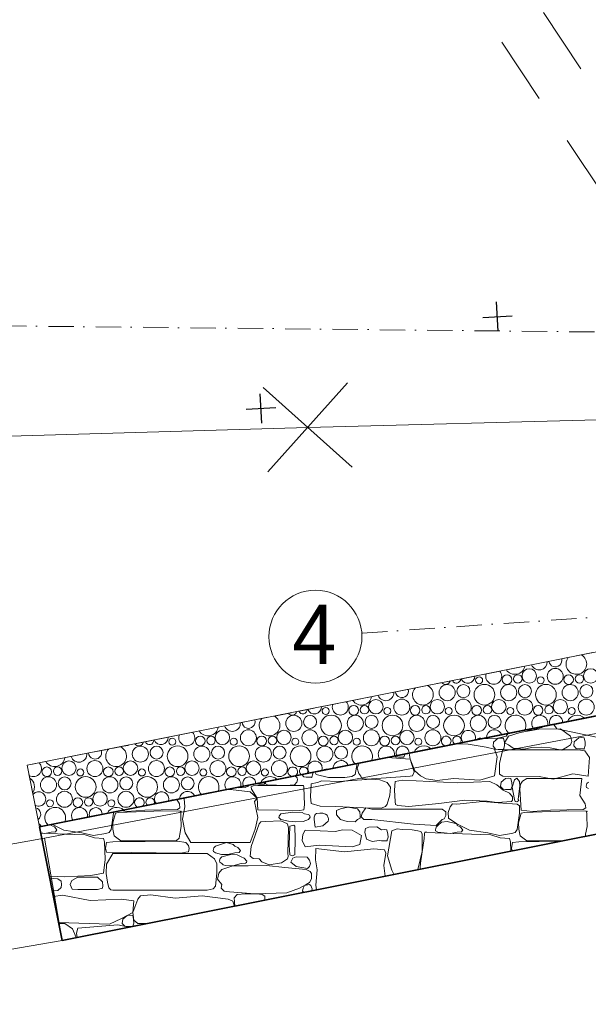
# Model space of a CAD drawing. Header units: millimetres. Extents: x -738537 to 1850049, y -250217 to 604013.
# Tile 8 of 204: x -636607 to -633244, y 78366 to 84195. Entities that reach past the tile are written whole.
import ezdxf

# ---------------------------------------------------------------- set-up
doc = ezdxf.new("R2010")
doc.units = ezdxf.units.MM
doc.header["$MEASUREMENT"] = 0
doc.set_wipeout_variables(frame=1)
for name, pattern in [('Dot & Dashed', [280, 150, -60, 0, -70]), ('Hidden Line', [140, 100, -40]), ('Long Dashed', [700, 400, -300]), ('Wipeout_Contour', [1000, 0, -1000])]:
    doc.linetypes.add(name, pattern=pattern)
for name, color, linetype, lineweight in [('0_Pen_No__170', 9, 'Continuous', 0), ('A_WALL LOAD_Pen_No__1', 214, 'Continuous', 35), ('A_WALL LOAD_Pen_No__3', 30, 'Continuous', 15), ('BUILDING_Pen_No__128', 9, 'Continuous', 0), ('C-GRID _Pen_No__5', 4, 'Continuous', 5), ('C_TEXT GA_Pen_No__6', 7, 'Continuous', 5), ('FENCE LINE_Pen_No__15', 7, 'Continuous', 20), ('MARKETING_Pen_No__1', 214, 'Continuous', 35), ('SPLITPOLE FENCE_Pen_No__2', 1, 'Continuous', 25), ('TOPO_Pen_No__15', 7, 'Continuous', 20)]:
    doc.layers.add(name, color=color, linetype=linetype, lineweight=lineweight)
doc.layers.add('MARKETING', color=7, linetype='Continuous')
doc.layers.add('MARKETING_Pen_No__7', color=7, linetype='Continuous', lineweight=5, true_color=0x9f07ff)
doc.layers.add('ROAD_Pen_No__7', color=7, linetype='Continuous', lineweight=5, true_color=0x9f07ff)
doc.styles.add('GENERATED_STYLE_1', font='GOTHIC.TTF')
doc.dimstyles.new('GENERATED_STYLE__7', dxfattribs={"dimtxt": 0.18, "dimasz": 273.6, "dimexe": 0.18, "dimexo": 0.0625, "dimgap": 0.09, "dimtad": 0, "dimtih": 1, "dimtoh": 1, "dimdec": 4, "dimzin": 0, "dimdsep": 46, "dimcen": 0.09, "dimadec": 0, "dimazin": 0, "dimtfac": 1, "dimtdec": 4, "dimtmove": 0, "dimatfit": 3, "dimldrblk": 'ARROWHEAD_5', "dimfxl": 1, "dimtolj": 1, "dimtzin": 0, "dimarcsym": 0})

# ---------------------------------------------------------------- blocks, each defined once
blk = doc.blocks.new('*X3')
at = {"layer": '0_Pen_No__170', "color": 9, "linetype": 'Continuous', "lineweight": 0}
for centre, radius in [((-633593.1, 80310.2), 42.6), ((-633439.6, 80308), 47.3), ((-633229.4, 80310.2), 42.6), ((-633889.4, 80284.8), 20.7), ((-633724.3, 80288.9), 28.6), ((-633660.5, 80292.5), 25.1), ((-633525.7, 80284.8), 20.7), ((-633360.6, 80288.9), 28.6), ((-633296.8, 80292.5), 25.1), ((-634078.4, 80211.6), 47.7), ((-633982.3, 80220.4), 38.4), ((-633858.2, 80199.1), 61.2), ((-633714.6, 80211.6), 47.7), ((-633618.6, 80220.4), 38.4), ((-633494.5, 80199.1), 61.2), ((-633350.9, 80211.6), 47.7), ((-633254.9, 80220.4), 38.4), ((-634500.5, 80128.2), 42.6), ((-634347, 80126), 47.3), ((-634136.8, 80128.2), 42.6), ((-633983.3, 80126), 47.3), ((-633773.1, 80128.2), 42.6), ((-633619.6, 80126), 47.3), ((-633409.4, 80128.2), 42.6), ((-633255.9, 80126), 47.3), ((-634796.9, 80102.8), 20.7), ((-634631.7, 80106.9), 28.6), ((-634567.9, 80110.5), 25.1), ((-634433.1, 80102.8), 20.7), ((-634268, 80106.9), 28.6), ((-634204.2, 80110.5), 25.1), ((-634069.4, 80102.8), 20.7), ((-633904.3, 80106.9), 28.6), ((-633840.5, 80110.5), 25.1), ((-633705.7, 80102.8), 20.7), ((-633540.6, 80106.9), 28.6), ((-633476.8, 80110.5), 25.1), ((-633342, 80102.8), 20.7), ((-634985.8, 80029.6), 47.7), ((-634889.7, 80038.4), 38.4), ((-634765.6, 80017.1), 61.2), ((-634622.1, 80029.6), 47.7), ((-634526, 80038.4), 38.4), ((-634401.9, 80017.1), 61.2), ((-634258.4, 80029.6), 47.7), ((-634162.3, 80038.4), 38.4), ((-634038.2, 80017.1), 61.2), ((-633894.6, 80029.6), 47.7), ((-633798.6, 80038.4), 38.4), ((-635407.9, 79946.2), 42.6), ((-635254.5, 79944), 47.3), ((-635044.2, 79946.2), 42.6), ((-634890.8, 79944), 47.3), ((-634680.5, 79946.2), 42.6), ((-634527, 79944), 47.3), ((-634316.8, 79946.2), 42.6), ((-634163.3, 79944), 47.3), ((-635704.3, 79920.8), 20.7), ((-635539.1, 79924.9), 28.6), ((-635475.3, 79928.5), 25.1), ((-635340.6, 79920.8), 20.7), ((-635175.4, 79924.9), 28.6), ((-635111.6, 79928.5), 25.1), ((-634976.9, 79920.8), 20.7), ((-634811.7, 79924.9), 28.6), ((-634747.9, 79928.5), 25.1), ((-634613.1, 79920.8), 20.7), ((-634448, 79924.9), 28.6), ((-634384.2, 79928.5), 25.1), ((-634249.4, 79920.8), 20.7), ((-635893.2, 79847.6), 47.7), ((-635797.1, 79856.4), 38.4), ((-635673, 79835.1), 61.2), ((-635529.5, 79847.6), 47.7), ((-635433.4, 79856.4), 38.4), ((-635309.3, 79835.1), 61.2), ((-635165.8, 79847.6), 47.7), ((-635069.7, 79856.4), 38.4), ((-634945.6, 79835.1), 61.2), ((-634802.1, 79847.6), 47.7), ((-634706, 79856.4), 38.4), ((-636315.4, 79764.2), 42.6), ((-636161.9, 79762), 47.3), ((-635951.6, 79764.2), 42.6), ((-635798.2, 79762), 47.3), ((-635587.9, 79764.2), 42.6), ((-635434.5, 79762), 47.3), ((-635224.2, 79764.2), 42.6), ((-635070.8, 79762), 47.3), ((-636446.6, 79742.9), 28.6), ((-636382.7, 79746.5), 25.1), ((-636248, 79738.8), 20.7), ((-636082.8, 79742.9), 28.6), ((-636019, 79746.5), 25.1), ((-635884.3, 79738.8), 20.7), ((-635719.1, 79742.9), 28.6), ((-635655.3, 79746.5), 25.1), ((-635520.6, 79738.8), 20.7), ((-635355.4, 79742.9), 28.6), ((-635291.6, 79746.5), 25.1), ((-635156.9, 79738.8), 20.7), ((-636436.9, 79665.6), 47.7), ((-636340.9, 79674.4), 38.4), ((-636216.7, 79653.1), 61.2), ((-636073.2, 79665.6), 47.7), ((-635977.1, 79674.4), 38.4), ((-635853, 79653.1), 61.2), ((-635709.5, 79665.6), 47.7), ((-635613.4, 79674.4), 38.4), ((-636341.9, 79580), 47.3), ((-636131.6, 79582.2), 42.6), ((-635978.2, 79580), 47.3), ((-636428, 79556.8), 20.7), ((-636262.8, 79560.9), 28.6), ((-636199, 79564.5), 25.1), ((-636064.3, 79556.8), 20.7)]:
    blk.add_circle(centre, radius, dxfattribs=at)
for centre, radius, start, end in [((-633534.6, 80393.6), 47.7, 201.39968, 1.13586), ((-633438.6, 80402.4), 38.4, 188.6915, 13.84404), ((-633314.5, 80381.1), 61.2, 141.34321, 61.19233), ((-633803.3, 80308), 47.3, 162.1758, 40.35974), ((-633678.2, 80381.1), 61.2, 214.58222, 347.95333), ((-634088, 80288.9), 28.6, 220.31917, 342.21637), ((-634024.2, 80292.5), 25.1, 202.51043, 0.02512), ((-633956.8, 80310.2), 42.6, 203.63312, 358.90242), ((-634442.1, 80211.6), 47.7, 199.95796, 2.57758), ((-634346, 80220.4), 38.4, 186.91919, 15.61636), ((-634221.9, 80199.1), 61.2, 139.58929, 62.94625), ((-634710.8, 80126), 47.3, 160.521, 42.01454), ((-634585.6, 80199.1), 61.2, 213.38055, 349.15499), ((-634995.4, 80106.9), 28.6, 217.63807, 344.89748), ((-634931.6, 80110.5), 25.1, 199.76345, 2.77209), ((-634864.2, 80128.2), 42.6, 202.00553, 0.53001), ((-635349.5, 80029.6), 47.7, 198.52177, 4.01377), ((-635253.4, 80038.4), 38.4, 185.14269, 17.39285), ((-635129.3, 80017.1), 61.2, 137.76462, 64.77093), ((-635074.5, 80126), 47.3, 273.54562, 288.98992), ((-633674.5, 80017.1), 61.2, 332.69136, 229.84418), ((-633530.9, 80029.6), 47.7, 343.35115, 219.18439), ((-633434.9, 80038.4), 38.4, 352.69106, 209.84449), ((-633310.8, 80017.1), 61.2, 43.77572, 158.75982), ((-635618.2, 79944), 47.3, 158.83726, 43.69829), ((-635493, 80017.1), 61.2, 212.18905, 350.34649), ((-633953.1, 79946.2), 42.6, 338.46014, 224.0754), ((-633799.6, 79944), 47.3, 22.30747, 180.22807), ((-635902.8, 79924.9), 28.6, 215.01782, 347.51772), ((-635839, 79928.5), 25.1, 197.03602, 5.49952), ((-635771.6, 79946.2), 42.6, 200.38667, 2.14887), ((-634084.3, 79924.9), 28.6, 294.53465, 268.0009), ((-634020.5, 79928.5), 25.1, 322.5865, 239.94904), ((-633885.7, 79920.8), 20.7, 57.93782, 144.59772), ((-636160.9, 79856.4), 38.4, 183.36026, 19.17529), ((-636036.7, 79835.1), 61.2, 135.85775, 66.67779), ((-635981.9, 79944), 47.3, 266.26196, 296.27358), ((-634581.9, 79835.1), 61.2, 334.09563, 228.43991), ((-634438.4, 79847.6), 47.7, 344.94914, 217.5864), ((-634342.3, 79856.4), 38.4, 354.54752, 207.98802), ((-634218.2, 79835.1), 61.2, 45.09999, 157.43555), ((-636400.5, 79835.1), 61.2, 211.00694, 351.5286), ((-636256.9, 79847.6), 47.7, 197.09014, 5.4454), ((-634860.5, 79764.2), 42.6, 340.33782, 222.19772), ((-634707, 79762), 47.3, 23.77254, 178.763), ((-636525.6, 79762), 47.3, 238.53089, 45.41408), ((-634991.7, 79742.9), 28.6, 302.53664, 259.9989), ((-634927.9, 79746.5), 25.1, 326.5336, 236.00194), ((-634793.1, 79738.8), 20.7, 62.95967, 139.57587), ((-636580.5, 79653.1), 61.2, 325.87912, 56.65642), ((-635489.3, 79653.1), 61.2, 335.47427, 227.06127), ((-635345.8, 79665.6), 47.7, 346.52537, 216.01017), ((-635249.7, 79674.4), 38.4, 356.38608, 206.14946), ((-635125.6, 79653.1), 61.2, 46.44509, 156.09045), ((-636495.4, 79582.2), 42.6, 242.54871, 139.98683), ((-635767.9, 79582.2), 42.6, 342.17932, 220.35622), ((-635614.5, 79580), 47.3, 25.24597, 177.28958), ((-635899.1, 79560.9), 28.6, 308.33602, 254.19953), ((-635835.3, 79564.5), 25.1, 330.22755, 232.30799), ((-635700.6, 79556.8), 20.7, 68.61579, 133.91975), ((-636520.9, 79492.4), 38.4, 305.82906, 76.70648), ((-636396.7, 79471.1), 61.2, 336.82939, 225.70615), ((-636253.2, 79483.6), 47.7, 348.08186, 214.45368), ((-636157.1, 79492.4), 38.4, 358.20909, 204.32645), ((-636033, 79471.1), 61.2, 47.81284, 154.7227), ((-636521.9, 79398), 47.3, 26.72889, 52.86243)]:
    blk.add_arc(centre, radius, start, end, dxfattribs=at)
blk = doc.blocks.new('Fill_2', base_point=(0, 0))
at = {"color": 254, "linetype": 'Wipeout_Contour', "lineweight": 0, "ltscale": 14005644.7295551}
blk.add_wipeout([(-629509.8, 81186.9), (-636562.3, 79781.8), (-636489.6, 79417.3), (-629462, 80817.5), (-620502.8, 81356.1), (-620540.5, 82043.7), (-601136.6, 81925.1), (-601127.3, 81469.6), (-590151.9, 81021), (-590021.9, 81719.9), (-589769.8, 81683.3), (-588537.1, 88325.9), (-581323.3, 84127), (-581890.9, 80218.2), (-581481.7, 80187.1), (-580849.5, 84486.2), (-589699.4, 89557.9), (-590288.4, 81899.2), (-594388.9, 82642), (-600414.3, 82313.5), (-600427.4, 82955.9), (-621103.7, 82547.9), (-621076.1, 81700.6)], dxfattribs=at)
at = {"layer": '0_Pen_No__170', "color": 255, "linetype": 'Continuous', "lineweight": 0, "flags": 128}
blk.add_lwpolyline([(-629509.8, 81186.9), (-636562.3, 79781.8), (-636489.6, 79417.3), (-629462, 80817.5), (-620502.8, 81356.1), (-620540.5, 82043.7), (-601136.6, 81925.1), (-601127.3, 81469.6), (-590151.9, 81021), (-590021.9, 81719.9), (-589769.8, 81683.3), (-588537.1, 88325.9), (-581323.3, 84127), (-581890.9, 80218.2), (-581481.7, 80187.1), (-580849.5, 84486.2), (-589699.4, 89557.9), (-590288.4, 81899.2), (-594388.9, 82642), (-600414.3, 82313.5), (-600427.4, 82955.9), (-621103.7, 82547.9), (-621076.1, 81700.6)], close=True, dxfattribs=at)
at = {"layer": '0_Pen_No__170', "color": 9, "linetype": 'Continuous', "lineweight": 0}
blk.add_blockref('*X3', (0, 0), dxfattribs=at)
blk = doc.blocks.new('*X280')
at = {"layer": 'MARKETING_Pen_No__7', "color": 190, "linetype": 'Continuous', "lineweight": 5, "true_color": 0x9f07ff}
for p, q in [((-633647.4, 79975.9), (-633716.1, 79953.4)), ((-633536.7, 79994.3), (-633647.4, 79975.9)), ((-633618.2, 79989.4), (-633577.7, 79988.4)), ((-633577.7, 79988.4), (-633520.7, 80004.3)), ((-633408.5, 79996.8), (-633536.7, 79994.3)), ((-633520.7, 80004.3), (-633511.3, 80010.7)), ((-633447.8, 80023.4), (-633429.6, 79997)), ((-633429.6, 79997), (-633195, 79948.3)), ((-633349, 79953.4), (-633408.5, 79996.8)), ((-633870, 79939.2), (-633792.9, 79938.1)), ((-633803.7, 79918.4), (-633807.4, 79893.8)), ((-633777.7, 79941), (-633803.7, 79918.4)), ((-633792.9, 79938.1), (-633729.3, 79954.7)), ((-633759.2, 79942.6), (-633777.7, 79941)), ((-633746, 79941), (-633759.2, 79942.6)), ((-633740.2, 79915.9), (-633746, 79941)), ((-633739, 79896.3), (-633740.2, 79915.9)), ((-633716.1, 79953.4), (-633739.7, 79915.2)), ((-633739.7, 79915.2), (-633716.1, 79901.9)), ((-633729.3, 79954.7), (-633717, 79969.7)), ((-633340.7, 79921.9), (-633349, 79953.4)), ((-633349, 79901.9), (-633340.7, 79921.9)), ((-633326.7, 79920.9), (-633330.4, 79896.4)), ((-633300.7, 79943.5), (-633326.7, 79920.9)), ((-633282.3, 79945.2), (-633300.7, 79943.5)), ((-633269, 79943.5), (-633282.3, 79945.2)), ((-633263.3, 79918.5), (-633269, 79943.5)), ((-633262, 79898.8), (-633263.3, 79918.5)), ((-633955, 79905.7), (-634023.7, 79908.6)), ((-633847.6, 79888.2), (-633955, 79905.7)), ((-633797.9, 79876.6), (-633847.6, 79888.2)), ((-633807.4, 79893.8), (-633792.7, 79877.6)), ((-633782.9, 79832.4), (-633797.9, 79876.6)), ((-633792.7, 79877.6), (-633777.7, 79875.6)), ((-633777.7, 79875.6), (-633746, 79875.6)), ((-633749.7, 79872.2), (-633756.9, 79843.1)), ((-633304.2, 79872.2), (-633749.7, 79872.2)), ((-633746, 79875.6), (-633739, 79896.3)), ((-633716.1, 79901.9), (-633688.2, 79882.1)), ((-633688.2, 79882.1), (-633623.2, 79876.6)), ((-633623.2, 79876.6), (-633580.8, 79886.4)), ((-633580.8, 79886.4), (-633521.9, 79888.2)), ((-633521.9, 79888.2), (-633470.4, 79884.5)), ((-633470.4, 79884.5), (-633401.4, 79870.7)), ((-633401.4, 79870.7), (-633367.4, 79890.7)), ((-633367.4, 79890.7), (-633349, 79901.9)), ((-633330.4, 79896.4), (-633315.7, 79880.1)), ((-633315.7, 79880.1), (-633300.7, 79878.2)), ((-633264.6, 79866.4), (-633304.2, 79872.2)), ((-633300.7, 79878.2), (-633269, 79878.2)), ((-633269, 79878.2), (-633262, 79898.8)), ((-633236.7, 79827.5), (-633264.6, 79866.4)), ((-634296.6, 79816.8), (-634433, 79827.1)), ((-634386.4, 79836.4), (-634381.9, 79831.4)), ((-634381.9, 79831.4), (-634366.9, 79829.5)), ((-634366.9, 79829.5), (-634335.2, 79829.5)), ((-634335.2, 79829.5), (-634329, 79847.8)), ((-634303.1, 79853), (-634296.6, 79816.8)), ((-634296.6, 79816.8), (-634270.6, 79749.3)), ((-634274.7, 79742.4), (-634296.6, 79816.8)), ((-633797.9, 79718.4), (-633782.9, 79832.4)), ((-633756.9, 79843.1), (-633769.4, 79792.2)), ((-633244.8, 79717.1), (-633236.7, 79827.5)), ((-634873, 79731.4), (-634873.5, 79739.3)), ((-634861.4, 79741.7), (-634853.4, 79727)), ((-634623, 79727), (-634610.1, 79791.8)), ((-634598.2, 79794.2), (-634610.7, 79764.4)), ((-634610.7, 79764.4), (-634600.9, 79732.3)), ((-634284.3, 79718.7), (-634274.7, 79742.4)), ((-634270.6, 79749.3), (-634236.2, 79718.4)), ((-633769.4, 79792.2), (-633768.8, 79729.7)), ((-635160.9, 79670.3), (-635156.6, 79682.9)), ((-635153.3, 79683.6), (-635152.3, 79672)), ((-634981.8, 79666.2), (-634967.5, 79680.6)), ((-634966.4, 79707.8), (-634978.7, 79718.4)), ((-634967.5, 79680.6), (-634963.2, 79695.5)), ((-634963.2, 79695.5), (-634966.4, 79707.8)), ((-634939, 79726.3), (-634926.7, 79712.7)), ((-634926.7, 79712.7), (-634911.7, 79710.8)), ((-634911.7, 79710.8), (-634880, 79710.8)), ((-634880, 79710.8), (-634873, 79731.4)), ((-634853.4, 79727), (-634779.7, 79709.8)), ((-634820.3, 79690), (-634845.4, 79678.8)), ((-634718.4, 79686), (-634820.3, 79690)), ((-634779.7, 79709.8), (-634684.7, 79708.9)), ((-634527.5, 79699.6), (-634718.4, 79686)), ((-634684.7, 79708.9), (-634642.6, 79714.7)), ((-634642.6, 79714.7), (-634623, 79727)), ((-634600.9, 79732.3), (-634588.7, 79716.4)), ((-634588.7, 79716.4), (-634583.5, 79703.6)), ((-634583.5, 79703.6), (-634552.9, 79700.2)), ((-634552.9, 79700.2), (-634296.6, 79716.4)), ((-634477.4, 79695.5), (-634527.5, 79699.6)), ((-634433.6, 79678.8), (-634477.4, 79695.5)), ((-634386, 79684.7), (-634389.9, 79634.9)), ((-634342.3, 79692.9), (-634386, 79684.7)), ((-634019.7, 79677.8), (-634342.3, 79692.9)), ((-634296.6, 79716.4), (-634284.3, 79718.7)), ((-634236.2, 79718.4), (-634201.9, 79700.5)), ((-634201.9, 79700.5), (-634138.1, 79691)), ((-634138.1, 79691), (-634040.5, 79703.6)), ((-634040.5, 79703.6), (-633884.8, 79692.5)), ((-633825.9, 79684.7), (-634019.7, 79677.8)), ((-633884.8, 79692.5), (-633797.9, 79718.4)), ((-633784.2, 79664.9), (-633825.9, 79684.7)), ((-633768.8, 79729.7), (-633749.7, 79717.1)), ((-633759.1, 79680.7), (-633762.8, 79656.1)), ((-633733.1, 79703.3), (-633759.1, 79680.7)), ((-633749.7, 79717.1), (-633535.1, 79714.9)), ((-633714.6, 79704.9), (-633733.1, 79703.3)), ((-633701.4, 79703.3), (-633714.6, 79704.9)), ((-633695.6, 79678.2), (-633701.4, 79703.3)), ((-633680.5, 79695.3), (-633693.5, 79651.3)), ((-633667.1, 79705.2), (-633680.5, 79695.3)), ((-633658.1, 79695.3), (-633667.1, 79705.2)), ((-633651.6, 79684.7), (-633658.1, 79695.3)), ((-633648.7, 79659.4), (-633651.6, 79684.7)), ((-633632.3, 79687.4), (-633645.4, 79668.8)), ((-633607.8, 79702.6), (-633632.3, 79687.4)), ((-633282.4, 79702.6), (-633607.8, 79702.6)), ((-633535.1, 79714.9), (-633450.8, 79700.2)), ((-633450.8, 79700.2), (-633336.1, 79730.3)), ((-633336.1, 79730.3), (-633244.8, 79717.1)), ((-633293.5, 79603.3), (-633282.4, 79702.6)), ((-633242.8, 79682.1), (-633252.3, 79672.9)), ((-635359.6, 79638.5), (-635388.8, 79636.7)), ((-635243.4, 79623.4), (-635359.6, 79638.5)), ((-635327, 79649), (-635313.3, 79648)), ((-635313.3, 79648), (-635273.9, 79649.5)), ((-635273.9, 79649.5), (-635256, 79657)), ((-635256, 79657), (-635247.6, 79664.8)), ((-635203, 79586.3), (-635243.4, 79623.4)), ((-635227, 79659.6), (-635237.3, 79654.1)), ((-635237.3, 79654.1), (-635236.5, 79639.5)), ((-635236.5, 79639.5), (-635203, 79586.3)), ((-635199.2, 79661), (-635227, 79659.6)), ((-635207.9, 79672.7), (-635207.6, 79672.3)), ((-635207.6, 79672.3), (-635192.6, 79670.3)), ((-634928.6, 79661), (-635199.2, 79661)), ((-635192.6, 79670.3), (-635160.9, 79670.3)), ((-635152.3, 79672), (-635142.1, 79666.2)), ((-635142.1, 79666.2), (-635033.5, 79661.5)), ((-635033.5, 79661.5), (-634981.8, 79666.2)), ((-634925.8, 79652.6), (-634928.6, 79661)), ((-634923.2, 79546.8), (-634925.8, 79652.6)), ((-634887.2, 79597.4), (-634882.1, 79671.8)), ((-634882.1, 79671.8), (-634845.4, 79678.8)), ((-634414.7, 79652.5), (-634433.6, 79678.8)), ((-634418, 79603.7), (-634414.7, 79652.5)), ((-634389.9, 79634.9), (-634386, 79566.6)), ((-633748, 79634), (-633784.2, 79664.9)), ((-633762.8, 79656.1), (-633748.1, 79639.9)), ((-633748.1, 79639.9), (-633733.1, 79637.9)), ((-633709.3, 79616.5), (-633748, 79634)), ((-633733.1, 79637.9), (-633701.4, 79637.9)), ((-633701.4, 79637.9), (-633694.4, 79658.6)), ((-633694.4, 79658.6), (-633695.6, 79678.2)), ((-633693.5, 79651.3), (-633680.5, 79578.2)), ((-633658.1, 79578.2), (-633648.7, 79659.4)), ((-633645.4, 79668.8), (-633648.4, 79640.5)), ((-633648.4, 79640.5), (-633641.2, 79516.7)), ((-633252.3, 79672.9), (-633256.3, 79657.6)), ((-633256.3, 79657.6), (-633255.3, 79650.1)), ((-633255.3, 79650.1), (-633242.8, 79643.2)), ((-635662.2, 79553.3), (-635678.2, 79579)), ((-635631.5, 79588.3), (-635634.2, 79585.7)), ((-635634.2, 79585.7), (-635631, 79535.6)), ((-635218.9, 79566.8), (-635203, 79586.3)), ((-635199.4, 79472.3), (-635218.9, 79566.8)), ((-635203, 79586.3), (-635199.2, 79517.1)), ((-634882.1, 79555.8), (-634887.2, 79597.4)), ((-634433.6, 79551.4), (-634418, 79603.7)), ((-634386, 79566.6), (-634384.6, 79550.2)), ((-634127.3, 79554.2), (-633974.9, 79574.8)), ((-633870, 79567.1), (-634021.7, 79552.1)), ((-633974.9, 79574.8), (-633842, 79569.4)), ((-633777.2, 79558.2), (-633870, 79567.1)), ((-633842, 79569.4), (-633782, 79561)), ((-633782, 79561), (-633698.2, 79566.6)), ((-633692.8, 79593.8), (-633709.3, 79616.5)), ((-633698.2, 79566.6), (-633693.1, 79574.5)), ((-633693.1, 79574.5), (-633692.8, 79593.8)), ((-633680.5, 79578.2), (-633676, 79567.3)), ((-633676, 79567.3), (-633666.7, 79566)), ((-633666.7, 79566), (-633655.5, 79573.5)), ((-633655.5, 79573.5), (-633658.1, 79578.2)), ((-633262.2, 79553.3), (-633293.5, 79603.3)), ((-636021.6, 79502.3), (-635761.3, 79512.4)), ((-636009.5, 79513), (-635973.4, 79508.7)), ((-635973.4, 79508.7), (-635866.9, 79516)), ((-635866.9, 79516), (-635674.5, 79519.5)), ((-635761.3, 79512.4), (-635657.1, 79509.5)), ((-635674.5, 79519.5), (-635659.4, 79528.9)), ((-635659.4, 79528.9), (-635662.2, 79553.3)), ((-635652.9, 79498.1), (-635657.1, 79509.5)), ((-635631, 79535.6), (-635643.2, 79463.3)), ((-635199.2, 79517.1), (-634952.6, 79513.9)), ((-634952.6, 79513.9), (-634926.4, 79517.1)), ((-634926.4, 79517.1), (-634923.2, 79546.8)), ((-634882.1, 79555.8), (-634829.9, 79539.3)), ((-634829.9, 79539.3), (-634736.4, 79538.4)), ((-634736.4, 79538.4), (-634573.5, 79530.3)), ((-634708.8, 79523.7), (-634733.8, 79514.5)), ((-634733.8, 79514.5), (-634732.7, 79487.7)), ((-634666.9, 79533.4), (-634708.8, 79523.7)), ((-634609.8, 79523.7), (-634666.9, 79533.4)), ((-634594.2, 79506.7), (-634609.8, 79523.7)), ((-634592.4, 79482.6), (-634594.2, 79506.7)), ((-634558.7, 79529.2), (-634580.8, 79498.7)), ((-634573.5, 79530.3), (-634469.3, 79527.2)), ((-634524.6, 79522.4), (-634558.7, 79529.2)), ((-634108.1, 79522.4), (-634524.6, 79522.4)), ((-634469.3, 79527.2), (-634443.9, 79536.8)), ((-634443.9, 79536.8), (-634433.6, 79551.4)), ((-634384.6, 79550.2), (-634371.2, 79543.8)), ((-634371.2, 79543.8), (-634306.1, 79537.4)), ((-634306.1, 79537.4), (-634127.3, 79554.2)), ((-634085.9, 79506.4), (-634108.1, 79522.4)), ((-634086.6, 79484), (-634085.9, 79506.4)), ((-634060.8, 79536.1), (-634073.1, 79502.4)), ((-634047.3, 79553), (-634060.8, 79536.1)), ((-634021.7, 79552.1), (-634047.3, 79553)), ((-633665.2, 79552.1), (-633777.2, 79558.2)), ((-633651.6, 79540.8), (-633665.2, 79552.1)), ((-633651.6, 79527.3), (-633651.6, 79540.8)), ((-633651.4, 79497.3), (-633651.6, 79527.3)), ((-633641.2, 79516.7), (-633573.4, 79508.7)), ((-633621.6, 79502.3), (-633361.3, 79512.4)), ((-633573.4, 79508.7), (-633466.9, 79516)), ((-633466.9, 79516), (-633274.5, 79519.5)), ((-633361.3, 79512.4), (-633257.1, 79509.5)), ((-633274.5, 79519.5), (-633259.4, 79528.9)), ((-633259.4, 79528.9), (-633262.2, 79553.3)), ((-633252.9, 79498.1), (-633257.1, 79509.5)), ((-636065.2, 79401.6), (-636051.4, 79497.3)), ((-636041.2, 79497.3), (-636055.8, 79440)), ((-636051.4, 79497.3), (-636051.5, 79504.6)), ((-636041.2, 79497.3), (-636021.6, 79502.3)), ((-635653.5, 79478.2), (-635652.9, 79498.1)), ((-635651.1, 79418.4), (-635653.5, 79478.2)), ((-635643.2, 79463.3), (-635627.5, 79381.9)), ((-635214.9, 79402.6), (-635199.4, 79472.3)), ((-635150.5, 79449.4), (-635181.1, 79445.7)), ((-635061.9, 79451.9), (-635150.5, 79449.4)), ((-635072.6, 79481.1), (-635073.8, 79471.4)), ((-635073.8, 79471.4), (-635063.2, 79459.7)), ((-635063.2, 79493.3), (-635072.6, 79481.1)), ((-634990.7, 79504.5), (-635063.2, 79493.3)), ((-635063.2, 79459.7), (-635016.2, 79450.4)), ((-635023.6, 79433.9), (-635061.9, 79451.9)), ((-635016.2, 79450.4), (-634973.2, 79447.2)), ((-634937.2, 79501.6), (-634990.7, 79504.5)), ((-634973.2, 79447.2), (-634929.8, 79449.1)), ((-634922.1, 79493.3), (-634937.2, 79501.6)), ((-634929.8, 79449.1), (-634899.5, 79459.7)), ((-634899.8, 79489.7), (-634922.1, 79493.3)), ((-634892.1, 79486.4), (-634899.8, 79489.7)), ((-634899.5, 79459.7), (-634889.5, 79473.7)), ((-634889.5, 79473.7), (-634892.1, 79486.4)), ((-634864.9, 79474), (-634865.2, 79460.3)), ((-634865.2, 79460.3), (-634858.8, 79415.7)), ((-634862.2, 79485.7), (-634864.9, 79474)), ((-634858.2, 79491.5), (-634862.2, 79485.7)), ((-634852.3, 79495.1), (-634858.2, 79491.5)), ((-634832.6, 79497.7), (-634852.3, 79495.1)), ((-634813.3, 79497.4), (-634832.6, 79497.7)), ((-634813.9, 79423.1), (-634783.3, 79450.9)), ((-634798.2, 79492.3), (-634813.3, 79497.4)), ((-634789.2, 79485.7), (-634798.2, 79492.3)), ((-634782.9, 79470.3), (-634789.2, 79485.7)), ((-634783.3, 79450.9), (-634780.5, 79459.2)), ((-634781.3, 79465.9), (-634782.9, 79470.3)), ((-634780.5, 79459.2), (-634781.3, 79465.9)), ((-634732.7, 79487.7), (-634708.8, 79459.7)), ((-634708.8, 79459.7), (-634670.9, 79447.8)), ((-634670.9, 79447.8), (-634623.4, 79446.7)), ((-634623.4, 79446.7), (-634609.8, 79459.7)), ((-634609.8, 79459.7), (-634593.5, 79467.4)), ((-634593.5, 79467.4), (-634592.4, 79482.6)), ((-634580.8, 79498.7), (-634587.5, 79476.1)), ((-634587.5, 79476.1), (-634571.7, 79461.2)), ((-634571.7, 79461.2), (-634524.6, 79459.7)), ((-634524.6, 79459.7), (-634277.6, 79433.8)), ((-634144.5, 79425.8), (-634108.1, 79459.7)), ((-634079.2, 79449.1), (-634111.2, 79443.8)), ((-634108.1, 79459.7), (-634095.8, 79463.5)), ((-634095.8, 79463.5), (-634086.6, 79484)), ((-634021.7, 79434.3), (-634079.2, 79449.1)), ((-634073.1, 79502.4), (-634071.2, 79467.8)), ((-634071.2, 79467.8), (-634021.7, 79434.3)), ((-633665.2, 79401.6), (-633651.4, 79497.3)), ((-633641.2, 79497.3), (-633655.8, 79440)), ((-633641.2, 79497.3), (-633621.6, 79502.3)), ((-633253.5, 79478.2), (-633252.9, 79498.1)), ((-633251.1, 79418.4), (-633253.5, 79478.2)), ((-636419.9, 79424.6), (-636421.1, 79431)), ((-636401.5, 79417.6), (-636419.9, 79424.6)), ((-636416.6, 79431.9), (-636345.8, 79397.8)), ((-636386.8, 79399.5), (-636401.5, 79417.6)), ((-636394.2, 79386.6), (-636386.8, 79399.5)), ((-636345.8, 79397.8), (-636238.8, 79381.6)), ((-636076.8, 79383.1), (-636065.2, 79401.6)), ((-636055.8, 79440), (-636055.5, 79402.4)), ((-636055.5, 79402.4), (-636047.4, 79364.2)), ((-635659.8, 79372.8), (-635651.1, 79418.4)), ((-635243.4, 79323.7), (-635214.9, 79402.6)), ((-635190, 79433.9), (-635237.5, 79301.1)), ((-635181.1, 79445.7), (-635190, 79433.9)), ((-635017.6, 79409.1), (-635023.6, 79433.9)), ((-635021.4, 79262.1), (-635017.6, 79409.1)), ((-635008.9, 79421.1), (-635013.6, 79307.9)), ((-634985.3, 79426.3), (-635008.9, 79421.1)), ((-634979.7, 79421.1), (-634985.3, 79426.3)), ((-634976.9, 79344.6), (-634979.7, 79421.1)), ((-634918, 79397.9), (-634932.7, 79372.3)), ((-634741.5, 79389.2), (-634918, 79397.9)), ((-634859.1, 79415.6), (-634813.9, 79423.1)), ((-634694.8, 79400), (-634741.5, 79389.2)), ((-634640.6, 79397.9), (-634694.8, 79400)), ((-634586.1, 79366.3), (-634640.6, 79397.9)), ((-634562.2, 79406.5), (-634564.8, 79385.7)), ((-634542.2, 79415.8), (-634562.2, 79406.5)), ((-634494, 79416.5), (-634542.2, 79415.8)), ((-634466.6, 79399.6), (-634494, 79416.5)), ((-634448.1, 79401.2), (-634466.6, 79399.6)), ((-634434.9, 79399.6), (-634448.1, 79401.2)), ((-634429.1, 79374.5), (-634434.9, 79399.6)), ((-634405.8, 79394.3), (-634431.5, 79245.4)), ((-634374.6, 79404.3), (-634405.8, 79394.3)), ((-634344.2, 79400.6), (-634374.6, 79404.3)), ((-634285.6, 79399.9), (-634344.2, 79400.6)), ((-634252, 79394.3), (-634285.6, 79399.9)), ((-634277.6, 79433.8), (-634144.5, 79425.8)), ((-634234.1, 79388.9), (-634252, 79394.3)), ((-634227.3, 79375.1), (-634234.1, 79388.9)), ((-634143.6, 79415.4), (-634147.7, 79400.1)), ((-634147.7, 79400.1), (-634146.7, 79392.7)), ((-634146.7, 79392.7), (-634134.1, 79385.7)), ((-634134.1, 79424.6), (-634143.6, 79415.4)), ((-634111.2, 79443.8), (-634134.1, 79424.6)), ((-634021.7, 79434.3), (-633945.8, 79397.8)), ((-634019.9, 79424.6), (-634021.7, 79434.3)), ((-634001.5, 79417.6), (-634019.9, 79424.6)), ((-633986.8, 79399.5), (-634001.5, 79417.6)), ((-633994.2, 79386.6), (-633986.8, 79399.5)), ((-633945.8, 79397.8), (-633838.8, 79381.6)), ((-633676.8, 79383.1), (-633665.2, 79401.6)), ((-633655.8, 79440), (-633655.5, 79402.4)), ((-633655.5, 79402.4), (-633647.4, 79364.2)), ((-633259.8, 79372.8), (-633251.1, 79418.4)), ((-636482.3, 79380.6), (-636458.1, 79378.2)), ((-636281.8, 79371.7), (-636482, 79378.9)), ((-636458.1, 79378.2), (-636419.9, 79385.7)), ((-636419.9, 79385.7), (-636394.2, 79386.6)), ((-636219.5, 79369.2), (-636281.8, 79371.7)), ((-636238.8, 79381.6), (-636170.1, 79366.5)), ((-636165, 79352.9), (-636219.5, 79369.2)), ((-636170.1, 79366.5), (-636097.7, 79377.3)), ((-636110.8, 79348.8), (-636165, 79352.9)), ((-636104.6, 79328.7), (-636110.8, 79348.8)), ((-636097.7, 79377.3), (-636076.8, 79383.1)), ((-635673.4, 79333.1), (-636055.3, 79328.7)), ((-636047.4, 79364.2), (-636007.8, 79334.9)), ((-636007.8, 79334.9), (-635682.4, 79334.9)), ((-635682.4, 79334.9), (-635663.2, 79349.7)), ((-635624.3, 79323.7), (-635673.4, 79333.1)), ((-635663.2, 79349.7), (-635659.8, 79372.8)), ((-635627.5, 79381.9), (-635594.6, 79323.7)), ((-634979.7, 79251.2), (-634976.9, 79344.6)), ((-634932.7, 79372.3), (-634936, 79336.3)), ((-634936, 79336.3), (-634918, 79298.5)), ((-634594.2, 79312.4), (-634586.1, 79366.3)), ((-634564.8, 79385.7), (-634555.5, 79344.8)), ((-634555.5, 79344.8), (-634521.6, 79330.9)), ((-634521.6, 79330.9), (-634481.6, 79336.2)), ((-634481.6, 79336.2), (-634466.6, 79334.2)), ((-634466.6, 79334.2), (-634434.9, 79334.2)), ((-634434.9, 79334.2), (-634427.9, 79354.9)), ((-634427.9, 79354.9), (-634429.1, 79374.5)), ((-634215.1, 79348.8), (-634235.4, 79201.5)), ((-634226.5, 79270.7), (-634227.3, 79375.1)), ((-634213.6, 79375.8), (-634215.1, 79348.8)), ((-634210.5, 79385.5), (-634213.6, 79375.8)), ((-634199.8, 79385.8), (-634210.5, 79385.5)), ((-634149.4, 79381.4), (-634199.8, 79385.8)), ((-633881.8, 79371.7), (-634149.4, 79381.4)), ((-634134.1, 79385.7), (-634058.1, 79378.2)), ((-634058.1, 79378.2), (-634019.9, 79385.7)), ((-634019.9, 79385.7), (-633994.2, 79386.6)), ((-633819.5, 79369.2), (-633881.8, 79371.7)), ((-633838.8, 79381.6), (-633770.1, 79366.5)), ((-633765, 79352.9), (-633819.5, 79369.2)), ((-633770.1, 79366.5), (-633697.7, 79377.3)), ((-633710.8, 79348.8), (-633765, 79352.9)), ((-633704.6, 79328.7), (-633710.8, 79348.8)), ((-633697.7, 79377.3), (-633676.8, 79383.1)), ((-633411.8, 79331.5), (-633655.3, 79328.7)), ((-633647.4, 79364.2), (-633607.8, 79334.9)), ((-633607.8, 79334.9), (-633395, 79334.9)), ((-633261.4, 79361.5), (-633259.8, 79372.8)), ((-636101.4, 79223.6), (-636104.6, 79328.7)), ((-636092.9, 79323.7), (-636098.6, 79290.7)), ((-636098.6, 79290.7), (-636092.9, 79266.7)), ((-636055.3, 79328.7), (-636092.9, 79323.7)), ((-635607.8, 79306.6), (-635624.3, 79323.7)), ((-635604.6, 79289.3), (-635607.8, 79306.6)), ((-635607.8, 79268.9), (-635604.6, 79289.3)), ((-635594.6, 79323.7), (-635243.4, 79323.7)), ((-635458.2, 79293), (-635462.3, 79277.7)), ((-635462.3, 79277.7), (-635461.3, 79270.2)), ((-635448.7, 79302.2), (-635458.2, 79293)), ((-635383.2, 79323.6), (-635448.7, 79302.2)), ((-635343.5, 79313.2), (-635383.2, 79323.6)), ((-635334.5, 79302.2), (-635343.5, 79313.2)), ((-635316.1, 79295.2), (-635334.5, 79302.2)), ((-635301.4, 79277.1), (-635316.1, 79295.2)), ((-635308.8, 79264.2), (-635301.4, 79277.1)), ((-635237.5, 79301.1), (-635244.1, 79242.7)), ((-635013.6, 79307.9), (-635008.9, 79251.2)), ((-634918, 79298.5), (-634834.9, 79307.8)), ((-634856.3, 79289.5), (-634857.1, 79221.1)), ((-634685.7, 79269.9), (-634856.3, 79289.5)), ((-634834.9, 79307.8), (-634640.6, 79298.5)), ((-634512.7, 79286.8), (-634685.7, 79269.9)), ((-634640.6, 79298.5), (-634594.2, 79312.4)), ((-634449.8, 79280.8), (-634512.7, 79286.8)), ((-634442.2, 79260.3), (-634449.8, 79280.8)), ((-633702.9, 79273.6), (-633704.6, 79328.7)), ((-633692.9, 79323.7), (-633698.6, 79290.7)), ((-633698.6, 79290.7), (-633694.9, 79275.1)), ((-633655.3, 79328.7), (-633692.9, 79323.7)), ((-636110.8, 79142.2), (-636101.4, 79223.6)), ((-636056, 79259.7), (-636093.1, 79196)), ((-636092.9, 79266.7), (-635653, 79261.4)), ((-635498.9, 79259.7), (-636056, 79259.7)), ((-635653, 79261.4), (-635624.3, 79266.7)), ((-635624.3, 79266.7), (-635607.8, 79268.9)), ((-635454.8, 79228.2), (-635498.9, 79259.7)), ((-635461.3, 79270.2), (-635448.7, 79263.2)), ((-635441.7, 79197.8), (-635454.8, 79228.2)), ((-635448.7, 79263.2), (-635413.9, 79253.8)), ((-635420.6, 79230.3), (-635424.6, 79215)), ((-635424.6, 79215), (-635423.6, 79207.5)), ((-635411.1, 79239.5), (-635420.6, 79230.3)), ((-635413.9, 79253.8), (-635375.9, 79252.3)), ((-635349.8, 79254.3), (-635411.1, 79239.5)), ((-635375.9, 79252.3), (-635334.5, 79263.2)), ((-635320.6, 79251.1), (-635349.8, 79254.3)), ((-635334.5, 79263.2), (-635308.8, 79264.2)), ((-635296.9, 79239.5), (-635320.6, 79251.1)), ((-635278.4, 79232.5), (-635296.9, 79239.5)), ((-635263.7, 79214.4), (-635278.4, 79232.5)), ((-635266, 79206.7), (-635263.7, 79214.4)), ((-635244.1, 79242.7), (-635225.6, 79229.3)), ((-635225.6, 79229.3), (-635190, 79228)), ((-635190, 79228), (-635174.7, 79210.3)), ((-635058.4, 79203.7), (-635023.6, 79228)), ((-635023.6, 79228), (-635019.4, 79242.3)), ((-635019.4, 79242.3), (-635021.4, 79262.1)), ((-635008.9, 79251.2), (-634995.6, 79245.1)), ((-634992, 79232.3), (-635002.9, 79207.8)), ((-634995.6, 79245.1), (-634979.7, 79251.2)), ((-634971.5, 79239.4), (-634992, 79232.3)), ((-634907.6, 79238.4), (-634971.5, 79239.4)), ((-634892.3, 79219.4), (-634907.6, 79238.4)), ((-634886.8, 79199.2), (-634892.3, 79219.4)), ((-634857.1, 79221.1), (-634848.5, 79162.7)), ((-634452.8, 79188.8), (-634442.2, 79260.3)), ((-634431.5, 79245.4), (-634405.8, 79160.6)), ((-634251.2, 79164.3), (-634226.5, 79270.7)), ((-636093.1, 79196), (-636096.1, 79141.3)), ((-635441.5, 79142.1), (-635441.7, 79197.8)), ((-635410.4, 79163.9), (-635430, 79143.7)), ((-635423.6, 79207.5), (-635411.1, 79200.5)), ((-635411.1, 79200.5), (-635402.9, 79191.8)), ((-635345.8, 79185.6), (-635410.4, 79163.9)), ((-635402.9, 79191.8), (-635389.8, 79187.8)), ((-635389.8, 79187.8), (-635345.8, 79185.6)), ((-635345.8, 79185.6), (-635296.9, 79200.5)), ((-635256, 79185.7), (-635345.8, 79185.6)), ((-635296.9, 79200.5), (-635271.2, 79201.5)), ((-635271.2, 79201.5), (-635266, 79206.7)), ((-635146.2, 79189), (-635256, 79185.7)), ((-635174.7, 79210.3), (-635131.7, 79191.5)), ((-635039.5, 79175.8), (-635146.2, 79189)), ((-635131.7, 79191.5), (-635058.4, 79203.7)), ((-634913.4, 79163.9), (-635039.5, 79175.8)), ((-635002.9, 79207.8), (-634971.5, 79182.4)), ((-634971.5, 79182.4), (-634905.3, 79170)), ((-634888.9, 79151.9), (-634913.4, 79163.9)), ((-634905.3, 79170), (-634892.3, 79182.4)), ((-634892.3, 79182.4), (-634886.8, 79199.2)), ((-634848.5, 79162.7), (-634855.7, 79070.9)), ((-634444.8, 79125.8), (-634452.8, 79188.8)), ((-634405.8, 79160.6), (-634393.5, 79136)), ((-634235.4, 79201.5), (-634238.9, 79176.3)), ((-634238.9, 79176.3), (-634235.8, 79167.4)), ((-636431.3, 79124.7), (-636340.4, 79120.3)), ((-636382.1, 79109.2), (-636429, 79112.7)), ((-636360.7, 79094.8), (-636382.1, 79109.2)), ((-636340.4, 79120.3), (-636185.7, 79129.2)), ((-636298, 79098.8), (-636308.5, 79075.5)), ((-636263.9, 79119.1), (-636298, 79098.8)), ((-636146.4, 79119.1), (-636263.9, 79119.1)), ((-636185.7, 79129.2), (-636110.8, 79142.2)), ((-636117.7, 79091.9), (-636146.4, 79119.1)), ((-636096.1, 79141.3), (-636087.7, 79089.3)), ((-635448.9, 79066.7), (-635441.5, 79142.1)), ((-635430, 79143.7), (-635436.2, 79106.8)), ((-635436.2, 79106.8), (-635410.4, 79074.8)), ((-634893.1, 79086.7), (-634880.4, 79109.8)), ((-634881.8, 79140.6), (-634888.9, 79151.9)), ((-634880.4, 79109.8), (-634881.8, 79140.6)), ((-636413.9, 79037.2), (-636382.1, 79040.5)), ((-636382.1, 79040.5), (-636361.7, 79058.1)), ((-636361.7, 79058.1), (-636359.7, 79076)), ((-636359.7, 79076), (-636360.7, 79094.8)), ((-636308.5, 79075.5), (-636297.5, 79048.7)), ((-636297.5, 79048.7), (-636263.9, 79046.5)), ((-636263.9, 79046.5), (-636146.4, 79046.5)), ((-636146.4, 79046.5), (-636117.1, 79054.5)), ((-636114.9, 79068), (-636117.7, 79091.9)), ((-636117.1, 79054.5), (-636114.9, 79068)), ((-636087.7, 79089.3), (-636080, 79056.3)), ((-636080, 79056.3), (-636068.2, 79043.6)), ((-636068.2, 79043.6), (-636056, 79043.1)), ((-636056, 79043.1), (-635498.9, 79043.1)), ((-635498.9, 79043.1), (-635463.4, 79050.8)), ((-635463.4, 79050.8), (-635448.9, 79066.7)), ((-635410.4, 79074.8), (-635415.5, 79053.7)), ((-635415.5, 79053.7), (-635398, 79035.9)), ((-635026.6, 79026.1), (-634951.5, 79053.7)), ((-634951.5, 79053.7), (-634913.4, 79074.8)), ((-634931.3, 79054.1), (-634934.1, 79036.5)), ((-634921.7, 79068.9), (-634931.3, 79054.1)), ((-634892.8, 79076.2), (-634921.7, 79068.9)), ((-634913.4, 79074.8), (-634893.1, 79086.7)), ((-634884.6, 79068.9), (-634892.8, 79076.2)), ((-634877.9, 79050.3), (-634884.6, 79068.9)), ((-634878.6, 79039.3), (-634877.9, 79050.3)), ((-634855.7, 79070.9), (-634850.6, 79044.9)), ((-636353.4, 79012.3), (-636407.3, 79004)), ((-636190.3, 78980.6), (-636353.4, 79012.3)), ((-636003.8, 78988.6), (-636190.3, 78980.6)), ((-635930.9, 78978), (-636003.8, 78988.6)), ((-635907.5, 78988.6), (-635938.3, 78909.7)), ((-635892.1, 79008.7), (-635907.5, 78988.6)), ((-635830.9, 79014.4), (-635892.1, 79008.7)), ((-635686.5, 78994.9), (-635830.9, 79014.4)), ((-635527.9, 79009.1), (-635686.5, 78994.9)), ((-635373.3, 78988.6), (-635527.9, 79009.1)), ((-635398, 79035.9), (-635365.1, 79033.1)), ((-635345.6, 78976.2), (-635373.3, 78988.6)), ((-635365.1, 79033.1), (-635215.3, 79021.4)), ((-635319.9, 79016), (-635338.8, 78996.5)), ((-635338.8, 78996.5), (-635334.1, 78948.6)), ((-635273.8, 79020.8), (-635319.9, 79016)), ((-635206.8, 79019.7), (-635273.8, 79020.8)), ((-635215.3, 79021.4), (-635026.6, 79026.1)), ((-635173.2, 79016), (-635206.8, 79019.7)), ((-635156.9, 79006.2), (-635173.2, 79016)), ((-635158.2, 78983.6), (-635158, 78987.6)), ((-635158, 78987.6), (-635156.9, 79006.2)), ((-634934.1, 79036.5), (-634927, 79029.7)), ((-635938.3, 78909.7), (-635930.9, 78978)), ((-635336.3, 78948.1), (-635345.6, 78976.2)), ((-636076.1, 78840.7), (-636003.8, 78874.4)), ((-636003.8, 78874.4), (-635938.3, 78909.7)), ((-635996.6, 78869.5), (-636000.3, 78845)), ((-635970.6, 78892.1), (-635996.6, 78869.5)), ((-635952.1, 78893.7), (-635970.6, 78892.1)), ((-635938.7, 78892.1), (-635952.1, 78893.7)), ((-635933.2, 78868), (-635938.7, 78892.1)), ((-635938.3, 78909.7), (-635932.2, 78863.8)), ((-635931.9, 78847.4), (-635933.2, 78868)), ((-636376.6, 78850.2), (-636076.1, 78840.7)), ((-636340.4, 78844), (-636375.4, 78844)), ((-636294.5, 78814.1), (-636340.4, 78844)), ((-636273, 78761.5), (-636294.5, 78814.1)), ((-636263.9, 78816.9), (-636270.8, 78788.5)), ((-636026.6, 78836.3), (-636263.9, 78816.9)), ((-635960.9, 78823.7), (-636026.6, 78836.3)), ((-636000.3, 78845), (-635985.6, 78828.7)), ((-635985.6, 78828.7), (-635970.6, 78826.8)), ((-635970.6, 78826.8), (-635945.4, 78826.8)), ((-635938.4, 78828.2), (-635931.9, 78847.4)), ((-635932.2, 78863.8), (-635907.5, 78844)), ((-635907.5, 78844), (-635858.5, 78844.1)), ((-636270.8, 78788.5), (-636267.6, 78762.6))]:
    blk.add_line(p, q, dxfattribs=at)
for p in [(-633746, 79875.6), (-633269, 79878.2), (-634335.2, 79829.5), (-634880, 79710.8), (-635160.9, 79670.3), (-633701.4, 79637.9), (-635652.3, 79509.7), (-633252.3, 79509.7), (-634434.9, 79334.2)]:
    blk.add_point(p, dxfattribs=at)
blk = doc.blocks.new('Fill_99', base_point=(0, 0))
at = {"color": 254, "linetype": 'Wipeout_Contour', "lineweight": 0, "ltscale": 3801491.66814994}
blk.add_wipeout([(-636355.7, 78745), (-629373.7, 80136.1), (-619584.7, 80543.1), (-619651.1, 81407.3), (-629462, 80817.5), (-636489.6, 79417.3)], dxfattribs=at).dxf.layer = 'MARKETING'
at = {"layer": 'MARKETING_Pen_No__1', "color": 214, "linetype": 'Continuous', "lineweight": 35, "flags": 128}
blk.add_lwpolyline([(-636355.7, 78745), (-636489.6, 79417.3), (-629462, 80817.5), (-619651.1, 81407.3), (-619584.7, 80543.1), (-629373.7, 80136.1)], close=True, dxfattribs=at)
at = {"layer": 'MARKETING_Pen_No__7', "color": 190, "linetype": 'Continuous', "lineweight": 5, "true_color": 0x9f07ff}
blk.add_blockref('*X280', (0, 0), dxfattribs=at)
blk = doc.blocks.new('ARROWHEAD_5')
at = {"linetype": 'Continuous', "lineweight": 0}
blk.add_hatch(color=0, dxfattribs=at).paths.add_polyline_path([(-1, 0.2679), (0, 0), (-1, -0.2679)])
at = {"color": 0, "linetype": 'Continuous', "lineweight": 0}
blk.add_line((0, 0), (-1, 0), dxfattribs=at)

msp = doc.modelspace()

# ---------------------------------------------------------------- linework, layer by layer
at = {"layer": 'A_WALL LOAD_Pen_No__3', "color": 30, "linetype": 'Continuous', "lineweight": 15}
msp.add_lwpolyline([(-636355.7, 78745), (-636390.1, 78917.7)], dxfattribs=at)

# ---------------------------------------------------------------- block references
at = {"layer": '0_Pen_No__170', "color": 9, "linetype": 'Continuous', "lineweight": 0}
msp.add_blockref('Fill_2', (0, 0), dxfattribs=at)

# ---------------------------------------------------------------- next in the draw order: linework, layer by layer
at = {"layer": 'A_WALL LOAD_Pen_No__1', "color": 214, "linetype": 'Continuous', "lineweight": 35}
for p, q in [((-629462, 80817.5), (-636489.6, 79417.3)), ((-636390.1, 78917.7), (-629396.4, 80311.1))]:
    msp.add_line(p, q, dxfattribs=at)
msp.add_lwpolyline([(-636390.1, 78917.7), (-636489.6, 79417.3)], dxfattribs=at)
at = {"layer": 'A_WALL LOAD_Pen_No__3', "color": 30, "linetype": 'Hidden Line', "lineweight": 15}
for points in [[(-629509.8, 81186.9), (-636562.3, 79781.8)], [(-636489.6, 79417.3), (-636562.3, 79781.8)]]:
    msp.add_lwpolyline(points, dxfattribs=at)
at = {"layer": 'A_WALL LOAD_Pen_No__3', "color": 30, "linetype": 'Continuous', "lineweight": 15}
msp.add_lwpolyline([(-636355.7, 78745), (-629373.7, 80136.1)], dxfattribs=at)
at = {"layer": 'BUILDING_Pen_No__128', "color": 9, "linetype": 'Long Dashed', "lineweight": 0}
for p, q in [((-632132.4, 82151.8), (-634885.2, 86325.4)), ((-632371, 81980.9), (-635141.4, 86145.5))]:
    msp.add_line(p, q, dxfattribs=at)
at = {"layer": 'C-GRID _Pen_No__5', "color": 4, "linetype": 'Dot & Dashed', "lineweight": 5}
msp.add_line((-638117.8, 82397), (-580864.7, 81811.3), dxfattribs=at)
at = {"layer": 'FENCE LINE_Pen_No__15', "color": 7, "linetype": 'Continuous', "lineweight": 20}
for p, q in [((-634639.7, 81546.3), (-635167.4, 82016.9)), ((-634639.7, 81546.3), (-635167.4, 82016.9)), ((-634668.2, 82045.4), (-635138.9, 81517.7)), ((-634668.2, 82045.4), (-635138.9, 81517.7)), ((-632227.5, 81850.9), (-634903.6, 81781.6)), ((-634903.6, 81781.6), (-637323.2, 81710))]:
    msp.add_line(p, q, dxfattribs=at)
at = {"layer": 'SPLITPOLE FENCE_Pen_No__2', "color": 1, "linetype": 'Continuous', "lineweight": 25}
for p, q in [((-633776.5, 82351.3), (-633786.4, 82524.9)), ((-633868.2, 82433.1), (-633694.6, 82443.1)), ((-635174.7, 81807.5), (-635184.6, 81981.2)), ((-635266.5, 81889.4), (-635092.8, 81899.3))]:
    msp.add_line(p, q, dxfattribs=at)

# ---------------------------------------------------------------- next in the draw order: block references
at = {"layer": 'MARKETING_Pen_No__7', "color": 190, "linetype": 'Continuous', "lineweight": 5, "true_color": 0x9f07ff}
msp.add_blockref('Fill_99', (0, 0), dxfattribs=at)

# ---------------------------------------------------------------- next in the draw order: linework, layer by layer
at = {"layer": 'C-GRID _Pen_No__5', "color": 4, "linetype": 'Dot & Dashed', "lineweight": 5}
for p, q in [((-634581.5, 80563.7), (-617688.9, 81713.8)), ((-634581.5, 80563.7), (-634583.4, 80561.5)), ((-634583.4, 80561.5), (-634583.4, 80561.5))]:
    msp.add_line(p, q, dxfattribs=at)
at = {"layer": 'C-GRID _Pen_No__5', "color": 4, "linetype": 'Continuous', "lineweight": 5}
msp.add_circle((-634857.8, 80542.8), 275, dxfattribs=at)
at = {"layer": 'ROAD_Pen_No__7', "color": 18, "linetype": 'Continuous', "lineweight": 5, "true_color": 0x000000}
for p, q in [((-636460.4, 79350), (-630495.4, 80482.6)), ((-629373.7, 80136.1), (-636355.7, 78745)), ((-637583.7, 79147.5), (-636460.4, 79350)), ((-636355.7, 78745), (-637515, 78544.4))]:
    msp.add_line(p, q, dxfattribs=at)
at = {"layer": 'TOPO_Pen_No__15', "color": 7, "linetype": 'Continuous', "lineweight": 20}
msp.add_line((-636460.4, 79350), (-636355.7, 78745), dxfattribs=at)

# ---------------------------------------------------------------- next in the draw order: texts
at = {"layer": 'C-GRID _Pen_No__5', "color": 4, "linetype": 'Continuous', "lineweight": 5, "insert": (-634994.5, 80731.7), "char_height": 350, "attachment_point": 1, "style": 'GENERATED_STYLE_1'}
msp.add_mtext('\\A1;{\\pql;\\pt0;\\fCentury Gothic|b0|i0|c0|p34;4}', dxfattribs=at)

# ---------------------------------------------------------------- next in the draw order: leaders
at = {"layer": 'C_TEXT GA_Pen_No__6', "color": 7, "linetype": 'Continuous', "lineweight": 5, "annotation_type": 0, "has_hookline": 1, "hookline_direction": 1, "text_width": 4731.8}
msp.add_leader([(-628562.5, 80361.8), (-628562.5, 75825.5), (-629542.6, 75825.5)], dimstyle='GENERATED_STYLE__7', dxfattribs=at)

doc.saveas('drawing.dxf')
